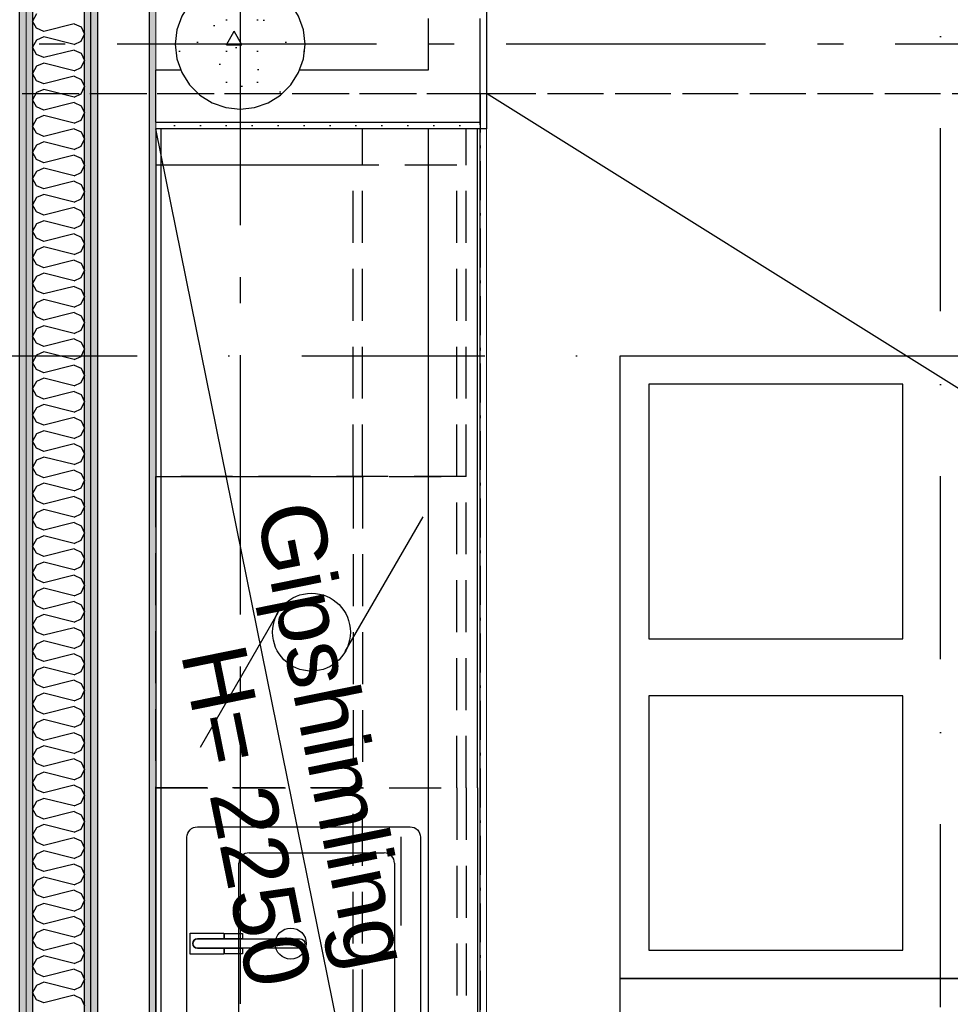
# Model space of a CAD drawing. Header units: millimetres. Extents: x -117798 to 93698, y -182207 to 252400.
# Tile 242 of 256: x -67898 to -66104, y -10266 to -8369. Entities that reach past the tile are written whole.
import ezdxf
from ezdxf.enums import TextEntityAlignment as Align

# ---------------------------------------------------------------- set-up
doc = ezdxf.new("R2010")
doc.units = ezdxf.units.MM
doc.header["$LTSCALE"] = 0.5
doc.header["$MEASUREMENT"] = 0
for name, pattern in [('Akselinje', [1500, 1000, -200, 100, -200]), ('Over snittplan', [260, 150, -50, 10, -50]), ('PLINE', [0]), ('Prikk & stiplet', [1340.555525, 705.555534, -352.777767, 0, -282.222223]), ('Under snittplan', [300, 200, -100])]:
    doc.linetypes.add(name, pattern=pattern)
for name, color, linetype in [('222- Søyler', 7, 'Continuous'), ('222- Søyler  (Skravur)', 7, 'Continuous'), ('223- Bjelker', 7, 'Continuous'), ('242- Ikke-bærende innervegger (Skravur)(Nye konstruksjoner)', 7, 'Continuous'), ('242- Ikke-bærende innervegger(Nye konstruksjoner)', 7, 'Continuous'), ('245- Skjørt (Skravur)(Nye konstruksjoner)', 7, 'Continuous'), ('245- Skjørt(Nye konstruksjoner)', 7, 'Continuous'), ('246- Kledning og overflate (innervegger)(Nye konstruksjoner)', 7, 'Continuous'), ('256- Faste himlinger og overflatebehandling(Nye konstruksjoner)', 7, 'Continuous'), ('273- Kjøkkeninnredning(Nye konstruksjoner)', 7, 'Continuous'), ('82-- Modullinjer', 7, 'Continuous'), ('852- Snittmarkør', 7, 'Continuous'), ('862- M___Nettoareal(Nye konstruksjoner)', 7, 'Continuous'), ('862- M___Nettoareal(Polylinje)(Nye konstruksjoner)', 7, 'Continuous'), ('862- M___Nettoareal(Tekst)(Nye konstruksjoner)', 7, 'Continuous'), ('BYGG', 7, 'Continuous')]:
    doc.layers.add(name, color=color, linetype=linetype)
doc.layers.add('236- Innvendig kledning og overflate(Nye konstruksjoner)', color=7, linetype='Continuous', lineweight=0)
doc.styles.add('GENERATED_STYLE_1', font='arial.ttf')
doc.styles.add('GENERATED_STYLE_4', font='arial.ttf')
pattern_1 = [(270, (0, 0), (86.60254, 0), [0, -50]), (270, (43.3, -25), (86.60254, 0), [0, -50])]
pattern_2 = [(90, (0, 0), (-86.60254, 0), [0, -50]), (90, (-43.3, 25), (-86.60254, 0), [0, -50])]

# ---------------------------------------------------------------- blocks, each defined once
blk = doc.blocks.new('Personal_A-203_8', base_point=(-63784.6, -7535.4))
at = {"layer": '862- M___Nettoareal(Polylinje)(Nye konstruksjoner)', "linetype": 'PLINE', "flags": 128}
blk.add_lwpolyline([(-67635.7, -5151.9), (-67635.7, -8254.4), (-66998.2, -8254.4), (-66998.2, -8579.4), (-67635.7, -8579.4), (-67635.7, -11724.4), (-66998.2, -11724.4), (-66998.2, -11954.4), (-61678.2, -11954.4), (-61678.2, -11916.9), (-61540.7, -11916.9), (-61540.7, -8516.9), (-61678.2, -8516.9), (-61678.2, -8316.9), (-61540.7, -8316.9), (-61540.7, -4916.9), (-61678.2, -4916.9), (-61678.2, -4716.9), (-61540.7, -4716.9), (-61540.7, -3686.9), (-66305.1, -3686.9), (-67007.4, -5151.9)], close=True, dxfattribs=at)
at = {"layer": '862- M___Nettoareal(Tekst)(Nye konstruksjoner)', "style": 'GENERATED_STYLE_1'}
for tag, height, p in [('DUMMY_862', 150, (-63902.5, -7129.5)), ('ROOM_NAME', 150, (-63902.5, -7975.7)), ('DUMMY_861', 100, (-64059.6, -7575.4)), ('ROOM_NUMBER', 100, (-64059.6, -7964.2)), ('DUMMY_863', 100, (-63666.7, -7941.4))]:
    blk.add_attdef(tag, text='', height=height, rotation=90, dxfattribs=at).set_placement(p, align=Align.TOP_LEFT)
blk = doc.blocks.new('BK_A-204_32', base_point=(-68221.7, -9684.9))
at = {"layer": '862- M___Nettoareal(Polylinje)(Nye konstruksjoner)', "linetype": 'PLINE', "flags": 128}
blk.add_lwpolyline([(-69293.2, -8046.9), (-69293.2, -10516.9), (-67898.2, -10516.9), (-67898.2, -8046.9)], close=True, dxfattribs=at)
at = {"layer": '862- M___Nettoareal(Tekst)(Nye konstruksjoner)', "char_height": 100, "attachment_point": 1, "rotation": 90, "style": 'GENERATED_STYLE_1'}
for s, insert in [('\\A1;{\\pql;\\pt0,12050;\\fArial|b0|i0|c0|p0;\\W1.000000;2\xa0400\\fArial|b0|i0|c0|p0;\\W1.000000;\\A1{\\H.66x;\\S^  ;}\\fArial|b0|i0|c0|p0;\\W1.000000; mm\\fArial|b0|i0|c0|p0;\\W1.000000;\\A1{\\H.66x;\\S^  ;}}', (-68408.2, -9114.5)), ('\\A1;{\\pql;\\pt0,12050;\\fArial|b0|i0|c0|p0;\\W1.000000;3,4\\fArial|b0|i0|c0|p0;\\W1.000000;\\A1{\\H.66x;\\S^  ;}\\fArial|b0|i0|c0|p0;\\W1.000000; m\\fArial|b0|i0|c0|p0;\\W1.000000;\\A1{\\H.66x;\\S2^  ;}}', (-68563.9, -9289.8))]:
    blk.add_mtext(s, dxfattribs=dict(at, insert=insert))
at = {"layer": '862- M___Nettoareal(Tekst)(Nye konstruksjoner)', "style": 'GENERATED_STYLE_1'}
for tag, height, p in [('DUMMY_862', 150, (-68823.9, -9015.3)), ('ROOM_NAME', 150, (-68823.9, -9324)), ('DUMMY_861', 100, (-68981, -8923.8)), ('ceilingHeightCode', 100, (-68431, -9312.6)), ('ROOM_NUMBER', 100, (-68981, -9312.6)), ('DUMMY_863', 100, (-68588.2, -9289.8))]:
    blk.add_attdef(tag, text='', height=height, rotation=90, dxfattribs=at).set_placement(p, align=Align.TOP_LEFT)
blk = doc.blocks.new('*X259')
at = {"layer": '242- Ikke-bærende innervegger (Skravur)(Nye konstruksjoner)', "linetype": 'PLINE'}
for p, q in [((-67865.5, -8358.2), (-67873.2, -8372)), ((-67865.5, -8385.8), (-67873.2, -8372)), ((-67793.2, -8377.3), (-67851.9, -8392)), ((-67793.2, -8377.3), (-67779.7, -8383.5)), ((-67779.7, -8383.5), (-67773.2, -8397.3)), ((-67851.9, -8392), (-67865.5, -8385.8)), ((-67851.9, -8402.6), (-67865.5, -8408.8)), ((-67793.2, -8417.3), (-67851.9, -8402.6)), ((-67779.7, -8411.1), (-67773.2, -8397.3)), ((-67865.5, -8408.8), (-67873.2, -8422.6)), ((-67793.2, -8417.3), (-67779.7, -8411.1)), ((-67865.5, -8436.4), (-67873.2, -8422.6)), ((-67851.9, -8442.5), (-67865.5, -8436.4)), ((-67793.2, -8427.9), (-67851.9, -8442.5)), ((-67793.2, -8427.9), (-67779.7, -8434)), ((-67779.7, -8434), (-67773.2, -8447.9)), ((-67865.5, -8459.3), (-67873.2, -8473.2)), ((-67851.9, -8453.2), (-67865.5, -8459.3)), ((-67793.2, -8467.8), (-67851.9, -8453.2)), ((-67779.7, -8461.7), (-67773.2, -8447.9)), ((-67865.5, -8487), (-67873.2, -8473.2)), ((-67793.2, -8478.5), (-67851.9, -8493.1)), ((-67793.2, -8467.8), (-67779.7, -8461.7)), ((-67793.2, -8478.5), (-67779.7, -8484.6)), ((-67851.9, -8493.1), (-67865.5, -8487)), ((-67779.7, -8484.6), (-67773.2, -8498.4)), ((-67865.5, -8509.9), (-67873.2, -8523.7)), ((-67851.9, -8503.8), (-67865.5, -8509.9)), ((-67793.2, -8518.4), (-67851.9, -8503.8)), ((-67793.2, -8518.4), (-67779.7, -8512.3)), ((-67779.7, -8512.3), (-67773.2, -8498.4)), ((-67865.5, -8537.6), (-67873.2, -8523.7)), ((-67793.2, -8529.1), (-67851.9, -8543.7)), ((-67793.2, -8529.1), (-67779.7, -8535.2)), ((-67779.7, -8535.2), (-67773.2, -8549)), ((-67851.9, -8543.7), (-67865.5, -8537.6)), ((-67851.9, -8554.3), (-67865.5, -8560.5)), ((-67793.2, -8569), (-67851.9, -8554.3)), ((-67779.7, -8562.8), (-67773.2, -8549)), ((-67865.5, -8560.5), (-67873.2, -8574.3)), ((-67793.2, -8569), (-67779.7, -8562.8)), ((-67865.5, -8588.1), (-67873.2, -8574.3)), ((-67851.9, -8594.3), (-67865.5, -8588.1)), ((-67793.2, -8579.6), (-67851.9, -8594.3)), ((-67793.2, -8579.6), (-67779.7, -8585.8)), ((-67779.7, -8585.8), (-67773.2, -8599.6)), ((-67865.5, -8611.1), (-67873.2, -8624.9)), ((-67851.9, -8604.9), (-67865.5, -8611.1)), ((-67793.2, -8619.6), (-67851.9, -8604.9)), ((-67779.7, -8613.4), (-67773.2, -8599.6)), ((-67865.5, -8638.7), (-67873.2, -8624.9)), ((-67793.2, -8630.2), (-67851.9, -8644.9)), ((-67793.2, -8619.6), (-67779.7, -8613.4)), ((-67793.2, -8630.2), (-67779.7, -8636.4)), ((-67851.9, -8644.9), (-67865.5, -8638.7)), ((-67779.7, -8636.4), (-67773.2, -8650.2)), ((-67865.5, -8661.7), (-67873.2, -8675.5)), ((-67851.9, -8655.5), (-67865.5, -8661.7)), ((-67793.2, -8670.2), (-67851.9, -8655.5)), ((-67793.2, -8670.2), (-67779.7, -8664)), ((-67779.7, -8664), (-67773.2, -8650.2)), ((-67865.5, -8689.3), (-67873.2, -8675.5)), ((-67793.2, -8680.8), (-67851.9, -8695.5)), ((-67793.2, -8680.8), (-67779.7, -8687)), ((-67779.7, -8687), (-67773.2, -8700.8)), ((-67851.9, -8695.5), (-67865.5, -8689.3)), ((-67851.9, -8706.1), (-67865.5, -8712.3)), ((-67793.2, -8720.8), (-67851.9, -8706.1)), ((-67779.7, -8714.6), (-67773.2, -8700.8)), ((-67865.5, -8712.3), (-67873.2, -8726.1)), ((-67793.2, -8720.8), (-67779.7, -8714.6)), ((-67865.5, -8739.9), (-67873.2, -8726.1)), ((-67851.9, -8746.1), (-67865.5, -8739.9)), ((-67793.2, -8731.4), (-67851.9, -8746.1)), ((-67793.2, -8731.4), (-67779.7, -8737.6)), ((-67779.7, -8737.6), (-67773.2, -8751.4)), ((-67865.5, -8762.9), (-67873.2, -8776.7)), ((-67851.9, -8756.7), (-67865.5, -8762.9)), ((-67793.2, -8771.4), (-67851.9, -8756.7)), ((-67779.7, -8765.2), (-67773.2, -8751.4)), ((-67865.5, -8790.5), (-67873.2, -8776.7)), ((-67793.2, -8782), (-67851.9, -8796.6)), ((-67793.2, -8771.4), (-67779.7, -8765.2)), ((-67793.2, -8782), (-67779.7, -8788.1)), ((-67851.9, -8796.6), (-67865.5, -8790.5)), ((-67779.7, -8788.1), (-67773.2, -8802)), ((-67865.5, -8813.4), (-67873.2, -8827.3)), ((-67851.9, -8807.3), (-67865.5, -8813.4)), ((-67793.2, -8821.9), (-67851.9, -8807.3)), ((-67793.2, -8821.9), (-67779.7, -8815.8)), ((-67779.7, -8815.8), (-67773.2, -8802)), ((-67865.5, -8841.1), (-67873.2, -8827.3)), ((-67793.2, -8832.6), (-67851.9, -8847.2)), ((-67793.2, -8832.6), (-67779.7, -8838.7)), ((-67779.7, -8838.7), (-67773.2, -8852.5)), ((-67851.9, -8847.2), (-67865.5, -8841.1)), ((-67851.9, -8857.9), (-67865.5, -8864)), ((-67793.2, -8872.5), (-67851.9, -8857.9)), ((-67779.7, -8866.4), (-67773.2, -8852.5)), ((-67865.5, -8864), (-67873.2, -8877.8)), ((-67793.2, -8872.5), (-67779.7, -8866.4)), ((-67865.5, -8891.7), (-67873.2, -8877.8)), ((-67851.9, -8897.8), (-67865.5, -8891.7)), ((-67793.2, -8883.2), (-67851.9, -8897.8)), ((-67793.2, -8883.2), (-67779.7, -8889.3)), ((-67779.7, -8889.3), (-67773.2, -8903.1)), ((-67865.5, -8914.6), (-67873.2, -8928.4)), ((-67851.9, -8908.4), (-67865.5, -8914.6)), ((-67793.2, -8923.1), (-67851.9, -8908.4)), ((-67779.7, -8916.9), (-67773.2, -8903.1)), ((-67865.5, -8942.2), (-67873.2, -8928.4)), ((-67793.2, -8933.7), (-67851.9, -8948.4)), ((-67793.2, -8923.1), (-67779.7, -8916.9)), ((-67793.2, -8933.7), (-67779.7, -8939.9)), ((-67851.9, -8948.4), (-67865.5, -8942.2)), ((-67779.7, -8939.9), (-67773.2, -8953.7)), ((-67865.5, -8965.2), (-67873.2, -8979)), ((-67851.9, -8959), (-67865.5, -8965.2)), ((-67793.2, -8973.7), (-67851.9, -8959)), ((-67793.2, -8973.7), (-67779.7, -8967.5)), ((-67779.7, -8967.5), (-67773.2, -8953.7)), ((-67865.5, -8992.8), (-67873.2, -8979)), ((-67793.2, -8984.3), (-67851.9, -8999)), ((-67793.2, -8984.3), (-67779.7, -8990.5)), ((-67779.7, -8990.5), (-67773.2, -9004.3)), ((-67851.9, -8999), (-67865.5, -8992.8)), ((-67851.9, -9009.6), (-67865.5, -9015.8)), ((-67793.2, -9024.3), (-67851.9, -9009.6)), ((-67779.7, -9018.1), (-67773.2, -9004.3)), ((-67865.5, -9015.8), (-67873.2, -9029.6)), ((-67793.2, -9024.3), (-67779.7, -9018.1)), ((-67865.5, -9043.4), (-67873.2, -9029.6)), ((-67851.9, -9049.6), (-67865.5, -9043.4)), ((-67793.2, -9034.9), (-67851.9, -9049.6)), ((-67793.2, -9034.9), (-67779.7, -9041.1)), ((-67779.7, -9041.1), (-67773.2, -9054.9)), ((-67865.5, -9066.4), (-67873.2, -9080.2)), ((-67851.9, -9060.2), (-67865.5, -9066.4)), ((-67793.2, -9074.9), (-67851.9, -9060.2)), ((-67779.7, -9068.7), (-67773.2, -9054.9)), ((-67865.5, -9094), (-67873.2, -9080.2)), ((-67793.2, -9085.5), (-67851.9, -9100.2)), ((-67793.2, -9074.9), (-67779.7, -9068.7)), ((-67793.2, -9085.5), (-67779.7, -9091.7)), ((-67851.9, -9100.2), (-67865.5, -9094)), ((-67779.7, -9091.7), (-67773.2, -9105.5)), ((-67865.5, -9117), (-67873.2, -9130.8)), ((-67851.9, -9110.8), (-67865.5, -9117)), ((-67793.2, -9125.5), (-67851.9, -9110.8)), ((-67793.2, -9125.5), (-67779.7, -9119.3)), ((-67779.7, -9119.3), (-67773.2, -9105.5)), ((-67865.5, -9144.6), (-67873.2, -9130.8)), ((-67793.2, -9136.1), (-67851.9, -9150.7)), ((-67793.2, -9136.1), (-67779.7, -9142.2)), ((-67779.7, -9142.2), (-67773.2, -9156.1)), ((-67851.9, -9150.7), (-67865.5, -9144.6)), ((-67851.9, -9161.4), (-67865.5, -9167.5)), ((-67793.2, -9176), (-67851.9, -9161.4)), ((-67779.7, -9169.9), (-67773.2, -9156.1)), ((-67865.5, -9167.5), (-67873.2, -9181.4)), ((-67793.2, -9176), (-67779.7, -9169.9)), ((-67865.5, -9195.2), (-67873.2, -9181.4)), ((-67851.9, -9201.3), (-67865.5, -9195.2)), ((-67793.2, -9186.7), (-67851.9, -9201.3)), ((-67793.2, -9186.7), (-67779.7, -9192.8)), ((-67779.7, -9192.8), (-67773.2, -9206.6)), ((-67865.5, -9218.1), (-67873.2, -9231.9)), ((-67851.9, -9212), (-67865.5, -9218.1)), ((-67793.2, -9226.6), (-67851.9, -9212)), ((-67779.7, -9220.5), (-67773.2, -9206.6)), ((-67865.5, -9245.8), (-67873.2, -9231.9)), ((-67793.2, -9237.3), (-67851.9, -9251.9)), ((-67793.2, -9226.6), (-67779.7, -9220.5)), ((-67793.2, -9237.3), (-67779.7, -9243.4)), ((-67851.9, -9251.9), (-67865.5, -9245.8)), ((-67779.7, -9243.4), (-67773.2, -9257.2)), ((-67865.5, -9268.7), (-67873.2, -9282.5)), ((-67851.9, -9262.5), (-67865.5, -9268.7)), ((-67793.2, -9277.2), (-67851.9, -9262.5)), ((-67793.2, -9277.2), (-67779.7, -9271)), ((-67779.7, -9271), (-67773.2, -9257.2)), ((-67865.5, -9296.3), (-67873.2, -9282.5)), ((-67793.2, -9287.8), (-67851.9, -9302.5)), ((-67793.2, -9287.8), (-67779.7, -9294)), ((-67779.7, -9294), (-67773.2, -9307.8)), ((-67851.9, -9302.5), (-67865.5, -9296.3)), ((-67851.9, -9313.1), (-67865.5, -9319.3)), ((-67793.2, -9327.8), (-67851.9, -9313.1)), ((-67779.7, -9321.6), (-67773.2, -9307.8)), ((-67865.5, -9319.3), (-67873.2, -9333.1)), ((-67793.2, -9327.8), (-67779.7, -9321.6)), ((-67865.5, -9346.9), (-67873.2, -9333.1)), ((-67851.9, -9353.1), (-67865.5, -9346.9)), ((-67793.2, -9338.4), (-67851.9, -9353.1)), ((-67793.2, -9338.4), (-67779.7, -9344.6)), ((-67779.7, -9344.6), (-67773.2, -9358.4)), ((-67865.5, -9369.9), (-67873.2, -9383.7)), ((-67851.9, -9363.7), (-67865.5, -9369.9)), ((-67793.2, -9378.4), (-67851.9, -9363.7)), ((-67779.7, -9372.2), (-67773.2, -9358.4)), ((-67865.5, -9397.5), (-67873.2, -9383.7)), ((-67793.2, -9389), (-67851.9, -9403.7)), ((-67793.2, -9378.4), (-67779.7, -9372.2)), ((-67793.2, -9389), (-67779.7, -9395.2)), ((-67851.9, -9403.7), (-67865.5, -9397.5)), ((-67779.7, -9395.2), (-67773.2, -9409)), ((-67865.5, -9420.5), (-67873.2, -9434.3)), ((-67851.9, -9414.3), (-67865.5, -9420.5)), ((-67793.2, -9429), (-67851.9, -9414.3)), ((-67793.2, -9429), (-67779.7, -9422.8)), ((-67779.7, -9422.8), (-67773.2, -9409)), ((-67865.5, -9448.1), (-67873.2, -9434.3)), ((-67793.2, -9439.6), (-67851.9, -9454.3)), ((-67793.2, -9439.6), (-67779.7, -9445.8)), ((-67779.7, -9445.8), (-67773.2, -9459.6)), ((-67851.9, -9454.3), (-67865.5, -9448.1)), ((-67851.9, -9464.9), (-67865.5, -9471.1)), ((-67793.2, -9479.6), (-67851.9, -9464.9)), ((-67779.7, -9473.4), (-67773.2, -9459.6)), ((-67865.5, -9471.1), (-67873.2, -9484.9)), ((-67793.2, -9479.6), (-67779.7, -9473.4)), ((-67865.5, -9498.7), (-67873.2, -9484.9)), ((-67851.9, -9504.9), (-67865.5, -9498.7)), ((-67793.2, -9490.2), (-67851.9, -9504.9)), ((-67793.2, -9490.2), (-67779.7, -9496.4)), ((-67779.7, -9496.4), (-67773.2, -9510.2)), ((-67865.5, -9521.6), (-67873.2, -9535.5)), ((-67851.9, -9515.5), (-67865.5, -9521.6)), ((-67793.2, -9530.1), (-67851.9, -9515.5)), ((-67779.7, -9524), (-67773.2, -9510.2)), ((-67865.5, -9549.3), (-67873.2, -9535.5)), ((-67793.2, -9540.8), (-67851.9, -9555.4)), ((-67793.2, -9530.1), (-67779.7, -9524)), ((-67793.2, -9540.8), (-67779.7, -9546.9)), ((-67851.9, -9555.4), (-67865.5, -9549.3)), ((-67779.7, -9546.9), (-67773.2, -9560.8)), ((-67865.5, -9572.2), (-67873.2, -9586)), ((-67851.9, -9566.1), (-67865.5, -9572.2)), ((-67793.2, -9580.7), (-67851.9, -9566.1)), ((-67793.2, -9580.7), (-67779.7, -9574.6)), ((-67779.7, -9574.6), (-67773.2, -9560.8)), ((-67865.5, -9599.9), (-67873.2, -9586)), ((-67793.2, -9591.4), (-67851.9, -9606)), ((-67793.2, -9591.4), (-67779.7, -9597.5)), ((-67779.7, -9597.5), (-67773.2, -9611.3)), ((-67851.9, -9606), (-67865.5, -9599.9)), ((-67851.9, -9616.7), (-67865.5, -9622.8)), ((-67793.2, -9631.3), (-67851.9, -9616.7)), ((-67779.7, -9625.2), (-67773.2, -9611.3)), ((-67865.5, -9622.8), (-67873.2, -9636.6)), ((-67793.2, -9631.3), (-67779.7, -9625.2)), ((-67865.5, -9650.4), (-67873.2, -9636.6)), ((-67851.9, -9656.6), (-67865.5, -9650.4)), ((-67793.2, -9641.9), (-67851.9, -9656.6)), ((-67793.2, -9641.9), (-67779.7, -9648.1)), ((-67779.7, -9648.1), (-67773.2, -9661.9)), ((-67865.5, -9673.4), (-67873.2, -9687.2)), ((-67851.9, -9667.2), (-67865.5, -9673.4)), ((-67793.2, -9681.9), (-67851.9, -9667.2)), ((-67779.7, -9675.7), (-67773.2, -9661.9)), ((-67865.5, -9701), (-67873.2, -9687.2)), ((-67793.2, -9692.5), (-67851.9, -9707.2)), ((-67793.2, -9681.9), (-67779.7, -9675.7)), ((-67793.2, -9692.5), (-67779.7, -9698.7)), ((-67851.9, -9707.2), (-67865.5, -9701)), ((-67779.7, -9698.7), (-67773.2, -9712.5)), ((-67865.5, -9724), (-67873.2, -9737.8)), ((-67851.9, -9717.8), (-67865.5, -9724)), ((-67793.2, -9732.5), (-67851.9, -9717.8)), ((-67793.2, -9732.5), (-67779.7, -9726.3)), ((-67779.7, -9726.3), (-67773.2, -9712.5)), ((-67865.5, -9751.6), (-67873.2, -9737.8)), ((-67793.2, -9743.1), (-67851.9, -9757.8)), ((-67793.2, -9743.1), (-67779.7, -9749.3)), ((-67779.7, -9749.3), (-67773.2, -9763.1)), ((-67851.9, -9757.8), (-67865.5, -9751.6)), ((-67851.9, -9768.4), (-67865.5, -9774.6)), ((-67793.2, -9783.1), (-67851.9, -9768.4)), ((-67779.7, -9776.9), (-67773.2, -9763.1)), ((-67865.5, -9774.6), (-67873.2, -9788.4)), ((-67793.2, -9783.1), (-67779.7, -9776.9)), ((-67865.5, -9802.2), (-67873.2, -9788.4)), ((-67851.9, -9808.4), (-67865.5, -9802.2)), ((-67793.2, -9793.7), (-67851.9, -9808.4)), ((-67793.2, -9793.7), (-67779.7, -9799.9)), ((-67779.7, -9799.9), (-67773.2, -9813.7)), ((-67865.5, -9825.2), (-67873.2, -9839)), ((-67851.9, -9819), (-67865.5, -9825.2)), ((-67793.2, -9833.7), (-67851.9, -9819)), ((-67779.7, -9827.5), (-67773.2, -9813.7)), ((-67865.5, -9852.8), (-67873.2, -9839)), ((-67793.2, -9844.3), (-67851.9, -9859)), ((-67793.2, -9833.7), (-67779.7, -9827.5)), ((-67793.2, -9844.3), (-67779.7, -9850.5)), ((-67851.9, -9859), (-67865.5, -9852.8)), ((-67779.7, -9850.5), (-67773.2, -9864.3)), ((-67865.5, -9875.7), (-67873.2, -9889.6)), ((-67851.9, -9869.6), (-67865.5, -9875.7)), ((-67793.2, -9884.2), (-67851.9, -9869.6)), ((-67793.2, -9884.2), (-67779.7, -9878.1)), ((-67779.7, -9878.1), (-67773.2, -9864.3)), ((-67865.5, -9903.4), (-67873.2, -9889.6)), ((-67793.2, -9894.9), (-67851.9, -9909.5)), ((-67793.2, -9894.9), (-67779.7, -9901)), ((-67779.7, -9901), (-67773.2, -9914.9)), ((-67851.9, -9909.5), (-67865.5, -9903.4)), ((-67851.9, -9920.2), (-67865.5, -9926.3)), ((-67793.2, -9934.8), (-67851.9, -9920.2)), ((-67779.7, -9928.7), (-67773.2, -9914.9)), ((-67865.5, -9926.3), (-67873.2, -9940.1)), ((-67793.2, -9934.8), (-67779.7, -9928.7)), ((-67865.5, -9954), (-67873.2, -9940.1)), ((-67851.9, -9960.1), (-67865.5, -9954)), ((-67793.2, -9945.5), (-67851.9, -9960.1)), ((-67793.2, -9945.5), (-67779.7, -9951.6)), ((-67779.7, -9951.6), (-67773.2, -9965.4)), ((-67865.5, -9976.9), (-67873.2, -9990.7)), ((-67851.9, -9970.8), (-67865.5, -9976.9)), ((-67793.2, -9985.4), (-67851.9, -9970.8)), ((-67779.7, -9979.3), (-67773.2, -9965.4)), ((-67865.5, -10004.5), (-67873.2, -9990.7)), ((-67793.2, -9996), (-67851.9, -10010.7)), ((-67793.2, -9985.4), (-67779.7, -9979.3)), ((-67793.2, -9996), (-67779.7, -10002.2)), ((-67851.9, -10010.7), (-67865.5, -10004.5)), ((-67779.7, -10002.2), (-67773.2, -10016)), ((-67865.5, -10027.5), (-67873.2, -10041.3)), ((-67851.9, -10021.3), (-67865.5, -10027.5)), ((-67793.2, -10036), (-67851.9, -10021.3)), ((-67793.2, -10036), (-67779.7, -10029.8)), ((-67779.7, -10029.8), (-67773.2, -10016)), ((-67865.5, -10055.1), (-67873.2, -10041.3)), ((-67793.2, -10046.6), (-67851.9, -10061.3)), ((-67793.2, -10046.6), (-67779.7, -10052.8)), ((-67779.7, -10052.8), (-67773.2, -10066.6)), ((-67851.9, -10061.3), (-67865.5, -10055.1)), ((-67851.9, -10071.9), (-67865.5, -10078.1)), ((-67793.2, -10086.6), (-67851.9, -10071.9)), ((-67779.7, -10080.4), (-67773.2, -10066.6)), ((-67865.5, -10078.1), (-67873.2, -10091.9)), ((-67793.2, -10086.6), (-67779.7, -10080.4)), ((-67865.5, -10105.7), (-67873.2, -10091.9)), ((-67851.9, -10111.9), (-67865.5, -10105.7)), ((-67793.2, -10097.2), (-67851.9, -10111.9)), ((-67793.2, -10097.2), (-67779.7, -10103.4)), ((-67779.7, -10103.4), (-67773.2, -10117.2)), ((-67865.5, -10128.7), (-67873.2, -10142.5)), ((-67851.9, -10122.5), (-67865.5, -10128.7)), ((-67793.2, -10137.2), (-67851.9, -10122.5)), ((-67779.7, -10131), (-67773.2, -10117.2)), ((-67865.5, -10156.3), (-67873.2, -10142.5)), ((-67793.2, -10147.8), (-67851.9, -10162.5)), ((-67793.2, -10137.2), (-67779.7, -10131)), ((-67793.2, -10147.8), (-67779.7, -10154)), ((-67851.9, -10162.5), (-67865.5, -10156.3)), ((-67779.7, -10154), (-67773.2, -10167.8)), ((-67865.5, -10179.3), (-67873.2, -10193.1)), ((-67851.9, -10173.1), (-67865.5, -10179.3)), ((-67793.2, -10187.8), (-67851.9, -10173.1)), ((-67793.2, -10187.8), (-67779.7, -10181.6)), ((-67779.7, -10181.6), (-67773.2, -10167.8)), ((-67865.5, -10206.9), (-67873.2, -10193.1)), ((-67793.2, -10198.4), (-67851.9, -10213.1)), ((-67793.2, -10198.4), (-67779.7, -10204.6)), ((-67779.7, -10204.6), (-67773.2, -10218.4)), ((-67851.9, -10213.1), (-67865.5, -10206.9)), ((-67851.9, -10223.7), (-67865.5, -10229.8)), ((-67793.2, -10238.3), (-67851.9, -10223.7)), ((-67779.7, -10232.2), (-67773.2, -10218.4)), ((-67865.5, -10229.8), (-67873.2, -10243.7)), ((-67793.2, -10238.3), (-67779.7, -10232.2)), ((-67865.5, -10257.5), (-67873.2, -10243.7)), ((-67851.9, -10263.6), (-67865.5, -10257.5)), ((-67793.2, -10249), (-67851.9, -10263.6)), ((-67793.2, -10249), (-67779.7, -10255.1)), ((-67779.7, -10255.1), (-67773.2, -10269))]:
    blk.add_line(p, q, dxfattribs=at)
blk = doc.blocks.new('Underskap[184]', base_point=(-67635.7, -9849.4))
at = {"layer": '273- Kjøkkeninnredning(Nye konstruksjoner)', "linetype": 'Under snittplan'}
for p, q in [((-67635.7, -10449.4), (-67635.7, -9849.4)), ((-67635.7, -9849.4), (-67037.7, -9849.4)), ((-67055.7, -9849.4), (-67055.7, -10449.4)), ((-67037.7, -9849.4), (-67037.7, -10449.4)), ((-67037.7, -10449.4), (-67635.7, -10449.4))]:
    blk.add_line(p, q, dxfattribs=at)
at = {"layer": '273- Kjøkkeninnredning(Nye konstruksjoner)', "linetype": 'PLINE'}
for p, q in [((-67635.7, -10449.4), (-67635.7, -9849.4)), ((-67015.7, -9849.4), (-67015.7, -10449.4)), ((-67455.7, -9974.4), (-67195.7, -9974.4)), ((-67475.7, -10304.4), (-67475.7, -9994.4)), ((-67175.7, -9994.4), (-67175.7, -10304.4)), ((-67195.7, -10324.4), (-67455.7, -10324.4))]:
    blk.add_line(p, q, dxfattribs=at)
at = {"layer": '273- Kjøkkeninnredning(Nye konstruksjoner)', "linetype": 'PLINE', "flags": 128}
for points in [[(-67125.7, -9944.4), (-67125.7, -10354.4, -0.414214), (-67145.7, -10374.4), (-67555.7, -10374.4, -0.414214), (-67575.7, -10354.4), (-67575.7, -9944.4, -0.414214), (-67555.7, -9924.4), (-67145.7, -9924.4, -0.414214)], [(-67504.7, -10129.5), (-67504.7, -10140.4), (-67555.7, -10140.4, 1), (-67555.7, -10158.4), (-67504.7, -10158.4), (-67504.7, -10169.4), (-67569.7, -10169.4), (-67569.7, -10129.5)], [(-67357.8, -10140.4, -1), (-67357.8, -10158.4), (-67555.7, -10158.4, -1), (-67555.7, -10140.4)]]:
    blk.add_lwpolyline(points, format="xyb", close=True, dxfattribs=at)
for points in [[(-67468.7, -10129.7), (-67468.7, -10140.4), (-67503.7, -10140.4), (-67503.7, -10129.7)], [(-67468.7, -10169.1), (-67503.7, -10169.1), (-67503.7, -10158.4), (-67468.7, -10158.4)]]:
    blk.add_lwpolyline(points, close=True, dxfattribs=at)
at = {"layer": '273- Kjøkkeninnredning(Nye konstruksjoner)', "linetype": 'PLINE'}
blk.add_circle((-67375.7, -10149.4), 30, dxfattribs=at)
for centre, start, end in [((-67455.7, -9994.4), 90, 180), ((-67195.7, -9994.4), 0, 90), ((-67455.7, -10304.4), 180, 270), ((-67195.7, -10304.4), 270, 0)]:
    blk.add_arc(centre, 20, start, end, dxfattribs=at)
blk = doc.blocks.new('Underskap[185]', base_point=(-67635.7, -9249.4))
at = {"layer": '273- Kjøkkeninnredning(Nye konstruksjoner)', "linetype": 'Under snittplan'}
for p, q in [((-67037.7, -8579.4), (-67635.7, -8579.4)), ((-67635.7, -8579.4), (-67635.7, -9249.4)), ((-67037.7, -9249.4), (-67037.7, -8579.4)), ((-67055.7, -8649.4), (-67635.7, -8649.4)), ((-67055.7, -9249.4), (-67055.7, -8649.4)), ((-67635.7, -9249.4), (-67037.7, -9249.4))]:
    blk.add_line(p, q, dxfattribs=at)
at = {"layer": '273- Kjøkkeninnredning(Nye konstruksjoner)', "linetype": 'PLINE'}
for p, q in [((-67635.7, -8579.4), (-67635.7, -9249.4)), ((-67015.7, -9249.4), (-67015.7, -8579.4))]:
    blk.add_line(p, q, dxfattribs=at)
blk = doc.blocks.new('Overskap[186]', base_point=(-67635.7, -9249.4))
at = {"layer": '273- Kjøkkeninnredning(Nye konstruksjoner)', "linetype": 'Under snittplan'}
for p, q in [((-67255.7, -8649.4), (-67635.7, -8649.4)), ((-67255.7, -9249.4), (-67255.7, -8649.4))]:
    blk.add_line(p, q, dxfattribs=at)
at = {"layer": '273- Kjøkkeninnredning(Nye konstruksjoner)', "linetype": 'Under snittplan', "flags": 128}
blk.add_lwpolyline([(-67237.7, -9249.4), (-67237.7, -8579.4), (-67635.7, -8579.4), (-67635.7, -9249.4)], close=True, dxfattribs=at)
blk = doc.blocks.new('Overskap[187]', base_point=(-67635.7, -9249.4))
at = {"layer": '273- Kjøkkeninnredning(Nye konstruksjoner)', "linetype": 'Under snittplan'}
blk.add_line((-67255.7, -9249.4), (-67255.7, -9849.4), dxfattribs=at)
at = {"layer": '273- Kjøkkeninnredning(Nye konstruksjoner)', "linetype": 'Under snittplan', "flags": 128}
blk.add_lwpolyline([(-67237.7, -9249.4), (-67237.7, -9849.4), (-67635.7, -9849.4), (-67635.7, -9249.4)], close=True, dxfattribs=at)
blk = doc.blocks.new('Overskap[188]', base_point=(-67635.7, -10449.4))
at = {"layer": '273- Kjøkkeninnredning(Nye konstruksjoner)', "linetype": 'Under snittplan'}
blk.add_line((-67255.7, -10449.4), (-67255.7, -9849.4), dxfattribs=at)
at = {"layer": '273- Kjøkkeninnredning(Nye konstruksjoner)', "linetype": 'Under snittplan', "flags": 128}
blk.add_lwpolyline([(-67237.7, -10449.4), (-67237.7, -9849.4), (-67635.7, -9849.4), (-67635.7, -10449.4)], close=True, dxfattribs=at)
blk = doc.blocks.new('Standard grid marker[206]', base_point=(20739.5, -8416.9))
at = {"layer": '82-- Modullinjer', "linetype": 'Akselinje'}
blk.add_line((20539.5, -8416.9), (-81321.3, -8416.9), dxfattribs=at)
at = {"layer": '82-- Modullinjer', "style": 'GENERATED_STYLE_4'}
for tag, p in [('AC_MarkerText_1_0', (20862, -8456.9)), ('AC_MarkerText_1_1', (-81898.8, -8456.9))]:
    blk.add_attdef(tag, text='', height=175, rotation=90, dxfattribs=at).set_placement(p, align=Align.TOP_CENTER)
blk = doc.blocks.new('Standard grid marker[211]', base_point=(-67473.2, 26434.4))
at = {"layer": '82-- Modullinjer', "linetype": 'Akselinje'}
blk.add_line((-67473.2, 26234.4), (-67473.2, -50374.4), dxfattribs=at)
at = {"layer": '82-- Modullinjer', "style": 'GENERATED_STYLE_4'}
for tag, p in [('AC_MarkerText_1_0', (-67600.7, 26644.4)), ('AC_MarkerText_1_1', (-67600.7, -50864.4))]:
    blk.add_attdef(tag, text='', height=175, rotation=90, dxfattribs=at).set_placement(p, align=Align.TOP_CENTER)
blk = doc.blocks.new('Underskap[256]', base_point=(-67635.7, -9849.4))
at = {"layer": '273- Kjøkkeninnredning(Nye konstruksjoner)', "linetype": 'Under snittplan'}
for p, q in [((-67037.7, -9249.4), (-67635.7, -9249.4)), ((-67635.7, -9249.4), (-67635.7, -9849.4)), ((-67055.7, -9849.4), (-67055.7, -9249.4)), ((-67037.7, -9849.4), (-67037.7, -9249.4)), ((-67635.7, -9849.4), (-67037.7, -9849.4))]:
    blk.add_line(p, q, dxfattribs=at)
at = {"layer": '273- Kjøkkeninnredning(Nye konstruksjoner)', "linetype": 'PLINE'}
for p, q in [((-67635.7, -9249.4), (-67635.7, -9849.4)), ((-67015.7, -9849.4), (-67015.7, -9249.4))]:
    blk.add_line(p, q, dxfattribs=at)

msp = doc.modelspace()

# ---------------------------------------------------------------- hatches: boundary and pattern name
at = {"layer": '222- Søyler  (Skravur)', "linetype": 'Continuous'}
h = msp.add_hatch(dxfattribs=at)
h.set_pattern_fill('Betong_strukturell', color=256, style=0, pattern_type=2)
h.set_pattern_definition([(0, (0, 0), (0, 311.7692), [30, -150]), (0, (90, 155.9), (0, 311.7692), [30, -150]), (60, (0, 0), (-270, 155.8846), [30, -150]), (60, (180, 0), (-270, 155.8846), [30, -150]), (120, (30, 0), (270, 155.8846), [30, -150]), (120, (210, 0), (270, 155.8846), [30, -150]), (0, (0, 30), (0, 60), [0, -60, 0, -90.000004]), (45, (30, 30), (-42.42641, 42.42641), [0, -45, 0, -75.000003])])
h.paths.add_polyline_path([(-67473.2, -8541.9), (-67445.3, -8538.8), (-67418.9, -8529.5), (-67395.2, -8514.7), (-67375.4, -8494.9), (-67360.5, -8471.2), (-67351.3, -8444.7), (-67348.2, -8416.9), (-67351.3, -8389.1), (-67360.5, -8362.7), (-67375.4, -8339), (-67395.2, -8319.2), (-67418.9, -8304.3), (-67445.3, -8295.1), (-67473.2, -8291.9), (-67501, -8295.1), (-67527.4, -8304.3), (-67551.1, -8319.2), (-67570.9, -8339), (-67585.8, -8362.7), (-67595, -8389.1), (-67598.2, -8416.9), (-67595, -8444.7), (-67585.8, -8471.2), (-67570.9, -8494.9), (-67551.1, -8514.7), (-67527.4, -8529.5), (-67501, -8538.8)])
at = {"layer": '242- Ikke-bærende innervegger (Skravur)(Nye konstruksjoner)', "linetype": 'Continuous'}
h = msp.add_hatch(dxfattribs=at)
h.set_pattern_fill('Gips', color=256, style=0, pattern_type=2)
h.set_pattern_definition(pattern_1)
h.paths.add_polyline_path([(-67898.2, -5014.4), (-67898.2, -12016.9), (-67885.7, -12016.9), (-67885.7, -5014.4)])
h = msp.add_hatch(dxfattribs=at)
h.set_pattern_fill('Gips', color=256, style=0, pattern_type=2)
h.set_pattern_definition(pattern_1)
h.paths.add_polyline_path([(-67885.7, -5026.9), (-67885.7, -12016.9), (-67873.2, -12016.9), (-67873.2, -5026.9)])
h = msp.add_hatch(dxfattribs=at)
h.set_pattern_fill('Gips', color=256, style=0, pattern_type=2)
h.set_pattern_definition(pattern_1)
h.paths.add_polyline_path([(-67773.2, -5139.4), (-67773.2, -12016.9), (-67760.7, -12016.9), (-67760.7, -5139.4)])
h = msp.add_hatch(dxfattribs=at)
h.set_pattern_fill('Gips', color=256, style=0, pattern_type=2)
h.set_pattern_definition(pattern_1)
h.paths.add_polyline_path([(-67760.7, -5151.9), (-67760.7, -12016.9), (-67748.2, -12016.9), (-67748.2, -5151.9)])
h = msp.add_hatch(dxfattribs=at)
h.set_pattern_fill('Gips', color=256, style=0, pattern_type=2)
h.set_pattern_definition(pattern_2)
h.paths.add_polyline_path([(-67635.7, -11724.4), (-67635.7, -5151.9), (-67648.2, -5151.9), (-67648.2, -11724.4)])
h = msp.add_hatch(dxfattribs=at)
h.set_pattern_fill('Gips', color=256, style=0, pattern_type=2)
h.set_pattern_definition(pattern_2)
h.paths.add_polyline_path([(-67010.7, -8266.9), (-67010.7, -8566.9), (-66998.2, -8566.9), (-66998.2, -8266.9)])
h = msp.add_hatch(dxfattribs=at)
h.set_pattern_fill('Gips', color=256, style=0, pattern_type=2)
h.set_pattern_definition([(0, (0, 0), (0, 86.60254), [0, -50]), (0, (25, 43.3), (0, 86.60254), [0, -50])])
h.paths.add_polyline_path([(-67010.7, -8566.9), (-67635.7, -8566.9), (-67635.7, -8579.4), (-67010.7, -8579.4)])
h = msp.add_hatch(dxfattribs=at)
h.set_pattern_fill('Gips', color=256, style=0, pattern_type=2)
h.set_pattern_definition(pattern_2)
h.paths.add_polyline_path([(-67010.7, -8566.9), (-67010.7, -8579.4), (-66998.2, -8579.4)])
h = msp.add_hatch(dxfattribs=at)
h.set_pattern_fill('Gips', color=256, style=0, pattern_type=2)
h.set_pattern_definition(pattern_2)
h.paths.add_polyline_path([(-67010.7, -8566.9), (-66998.2, -8579.4), (-66998.2, -8566.9)])
at = {"layer": '245- Skjørt (Skravur)(Nye konstruksjoner)', "linetype": 'Continuous'}
h = msp.add_hatch(dxfattribs=at)
h.set_pattern_fill('Gips', color=256, style=0, pattern_type=2)
h.set_pattern_definition(pattern_2)
h.paths.add_polyline_path([(-66998.2, -11724.4), (-66998.2, -8579.4), (-67010.7, -8579.4), (-67010.7, -11724.4)])

# ---------------------------------------------------------------- linework, layer by layer
at = {"layer": '222- Søyler', "linetype": 'PLINE', "flags": 128}
msp.add_lwpolyline([(-67598.2, -8416.9), (-67595, -8444.7), (-67585.8, -8471.2), (-67570.9, -8494.9), (-67551.1, -8514.7), (-67527.4, -8529.5), (-67501, -8538.8), (-67473.2, -8541.9), (-67445.3, -8538.8), (-67418.9, -8529.5), (-67395.2, -8514.7), (-67375.4, -8494.9), (-67360.5, -8471.2), (-67351.3, -8444.7), (-67348.2, -8416.9), (-67351.3, -8389.1), (-67360.5, -8362.7), (-67375.4, -8339), (-67395.2, -8319.2), (-67418.9, -8304.3), (-67445.3, -8295.1), (-67473.2, -8291.9), (-67501, -8295.1), (-67527.4, -8304.3), (-67551.1, -8319.2), (-67570.9, -8339), (-67585.8, -8362.7), (-67595, -8389.1)], close=True, dxfattribs=at)
at = {"layer": '223- Bjelker', "linetype": 'Over snittplan', "flags": 128}
msp.add_lwpolyline([(-75168.2, -8511.9), (-61372.4, -8511.9)], dxfattribs=at)
at = {"layer": '236- Innvendig kledning og overflate(Nye konstruksjoner)', "linetype": 'PLINE'}
msp.add_line((-67885.7, -5026.9), (-67885.7, -12016.9), dxfattribs=at)
at = {"layer": '236- Innvendig kledning og overflate(Nye konstruksjoner)', "linetype": 'PLINE', "flags": 128}
for points in [[(-67748.2, -12016.9), (-67748.2, -5151.9)], [(-67635.7, -11724.4), (-67635.7, -5151.9)], [(-66998.2, -8579.4), (-66998.2, -8266.9)], [(-67635.7, -8579.4), (-67635.7, -8566.9)], [(-67635.7, -8579.4), (-67010.7, -8579.4)], [(-66998.2, -8579.4), (-67010.7, -8579.4)], [(-66998.2, -8579.4), (-67010.7, -8579.4)], [(-66998.2, -11724.4), (-66998.2, -8579.4)]]:
    msp.add_lwpolyline(points, dxfattribs=at)
at = {"layer": '242- Ikke-bærende innervegger(Nye konstruksjoner)', "linetype": 'PLINE'}
for p, q in [((-67873.2, -5126.9), (-67873.2, -12016.9)), ((-67773.2, -12016.9), (-67773.2, -5126.9)), ((-67760.7, -12016.9), (-67760.7, -5139.4)), ((-67648.2, -11736.9), (-67648.2, -5151.9)), ((-67010.7, -8466.9), (-67010.7, -8366.9)), ((-67010.7, -8566.9), (-67010.7, -8466.9)), ((-67635.7, -8566.9), (-67110.7, -8566.9)), ((-67110.7, -8566.9), (-67010.7, -8566.9)), ((-67110.7, -8566.9), (-67010.7, -8566.9))]:
    msp.add_line(p, q, dxfattribs=at)
at = {"layer": '242- Ikke-bærende innervegger(Nye konstruksjoner)', "linetype": 'PLINE', "flags": 128}
for points in [[(-67748.2, -5151.9), (-67748.2, -11836.9)], [(-67110.7, -8366.9), (-67110.7, -8466.9)], [(-67586.6, -8466.9), (-67635.7, -8466.9)], [(-67635.7, -8566.9), (-67635.7, -8466.9)], [(-67110.7, -8466.9), (-67359.7, -8466.9)]]:
    msp.add_lwpolyline(points, dxfattribs=at)
at = {"layer": '245- Skjørt(Nye konstruksjoner)', "linetype": 'PLINE'}
msp.add_line((-67010.7, -11724.4), (-67010.7, -8579.4), dxfattribs=at)
at = {"layer": '245- Skjørt(Nye konstruksjoner)', "linetype": 'PLINE', "flags": 128}
for points in [[(-67110.7, -8579.4), (-67110.7, -11724.4)], [(-67010.7, -8579.4), (-67110.7, -8579.4)]]:
    msp.add_lwpolyline(points, dxfattribs=at)
at = {"layer": '246- Kledning og overflate (innervegger)(Nye konstruksjoner)', "linetype": 'PLINE', "flags": 128}
for points in [[(-67625.7, -8579.4), (-67635.7, -8579.4)], [(-67635.7, -8579.4), (-67635.7, -11049.4)], [(-67625.7, -11049.4), (-67625.7, -8579.4)]]:
    msp.add_lwpolyline(points, dxfattribs=at)
at = {"layer": '256- Faste himlinger og overflatebehandling(Nye konstruksjoner)', "linetype": 'PLINE'}
for p, q in [((-61540.7, -11921.9), (-66998.2, -8511.9)), ((-66998.2, -11724.4), (-67635.7, -8579.4))]:
    msp.add_line(p, q, dxfattribs=at)
at = {"layer": '256- Faste himlinger og overflatebehandling(Nye konstruksjoner)', "linetype": 'Over snittplan', "flags": 128}
for points in [[(-69293.2, -8511.9), (-67010.7, -8511.9)], [(-67010.7, -8511.9), (-61540.7, -8511.9)], [(-67010.7, -11921.9), (-67010.7, -8511.9)], [(-67010.7, -8511.9), (-67010.7, -11921.9)]]:
    msp.add_lwpolyline(points, dxfattribs=at)
at = {"layer": '256- Faste himlinger og overflatebehandling(Nye konstruksjoner)', "linetype": 'PLINE', "flags": 128}
msp.add_lwpolyline([(-67010.7, -11724.4), (-67010.7, -8579.4), (-67635.7, -8579.4), (-67635.7, -11724.4)], close=True, dxfattribs=at)
at = {"layer": '256- Faste himlinger og overflatebehandling(Nye konstruksjoner)', "linetype": 'PLINE'}
for points in [[(-64340.7, -10216.9), (-66740.7, -10216.9), (-66740.7, -9016.9), (-64340.7, -9016.9)], [(-66195.7, -9561.9), (-66195.7, -9071.9), (-66685.7, -9071.9), (-66685.7, -9561.9)], [(-66195.7, -10161.9), (-66195.7, -9671.9), (-66685.7, -9671.9), (-66685.7, -10161.9)], [(-64340.7, -11416.9), (-66740.7, -11416.9), (-66740.7, -10216.9), (-64340.7, -10216.9)]]:
    msp.add_lwpolyline(points, close=True, dxfattribs=at)
at = {"layer": '273- Kjøkkeninnredning(Nye konstruksjoner)', "linetype": 'PLINE'}
for p, q in [((-67270.7, -9586.9), (-67120.7, -9327.1)), ((-67400.6, -9511.9), (-67550.6, -9771.7))]:
    msp.add_line(p, q, dxfattribs=at)
msp.add_circle((-67335.7, -9549.4), 75, dxfattribs=at)
at = {"layer": '852- Snittmarkør', "linetype": 'Prikk & stiplet'}
for p, q in [((-66123.2, -49153.9), (-66123.2, 6068)), ((-80091.3, -9016.9), (-57251.3, -9016.9))]:
    msp.add_line(p, q, dxfattribs=at)
at = {"layer": 'BYGG', "linetype": 'PLINE'}
msp.add_lwpolyline([(-67163.2, -9943.8), (-67163.2, -10114.7)], dxfattribs=at)

# ---------------------------------------------------------------- block references
at = {"layer": '242- Ikke-bærende innervegger(Nye konstruksjoner)'}
msp.add_blockref('*X259', (0, 0), dxfattribs=at)
at = {"layer": '273- Kjøkkeninnredning(Nye konstruksjoner)', "linetype": 'PLINE'}
for name, p in [('Underskap[185]', (-67635.7, -9249.4)), ('Overskap[186]', (-67635.7, -9249.4)), ('Overskap[187]', (-67635.7, -9249.4)), ('Underskap[256]', (-67635.7, -9849.4)), ('Underskap[184]', (-67635.7, -9849.4)), ('Overskap[188]', (-67635.7, -10449.4))]:
    msp.add_blockref(name, p, dxfattribs=at)
at = {"layer": '82-- Modullinjer', "linetype": 'PLINE'}
for name, p in [('Standard grid marker[211]', (-67473.2, 26434.4)), ('Standard grid marker[206]', (20739.5, -8416.9))]:
    msp.add_blockref(name, p, dxfattribs=at)
at = {"layer": '862- M___Nettoareal(Nye konstruksjoner)', "linetype": 'Continuous'}
msp.add_blockref('Personal_A-203_8', (-63784.6, -7535.4), dxfattribs=at)
ref = msp.add_blockref('BK_A-204_32', (-68221.7, -9684.9), dxfattribs=at)
ref.add_attrib('ROOM_NAME', 'BK', dxfattribs={"layer": '862- M___Nettoareal(Tekst)(Nye konstruksjoner)', "color": 7, "height": 150, "rotation": 90, "style": 'GENERATED_STYLE_1'}).set_placement((-68823.9, -9324), align=Align.TOP_LEFT)
ref.add_attrib('ROOM_NUMBER', 'A-204', dxfattribs={"layer": '862- M___Nettoareal(Tekst)(Nye konstruksjoner)', "color": 7, "height": 100, "rotation": 90, "style": 'GENERATED_STYLE_1'}).set_placement((-68981, -9312.6), align=Align.TOP_LEFT)
ref.add_attrib('ceilingHeightCode', 'H: ', dxfattribs={"layer": '862- M___Nettoareal(Tekst)(Nye konstruksjoner)', "color": 7, "height": 100, "rotation": 90, "style": 'GENERATED_STYLE_1'}).set_placement((-68431, -9312.6), align=Align.TOP_LEFT)

# ---------------------------------------------------------------- texts
at = {"layer": '256- Faste himlinger og overflatebehandling(Nye konstruksjoner)', "linetype": 'Continuous', "char_height": 125, "rotation": 281.4588, "style": 'GENERATED_STYLE_1'}
for s, insert, attachment_point in [('\\A1;{\\pql;\\fArial|b0|i0|c0|p0;\\W1.000000;G\\fArial|b0|i0|c0|p0;\\W1.000000;ipshimling}', (-67320.7, -9288.1), 1), ('\\A1;{\\pql;\\fArial|b0|i0|c0|p0;\\W1.000000;H= 22\\fArial|b0|i0|c0|p0;\\W1.000000;5\\fArial|b0|i0|c0|p0;\\W1.000000;0}', (-67589.6, -9590.2), 7)]:
    msp.add_mtext(s, dxfattribs=dict(at, insert=insert, attachment_point=attachment_point))

doc.saveas('drawing.dxf')
